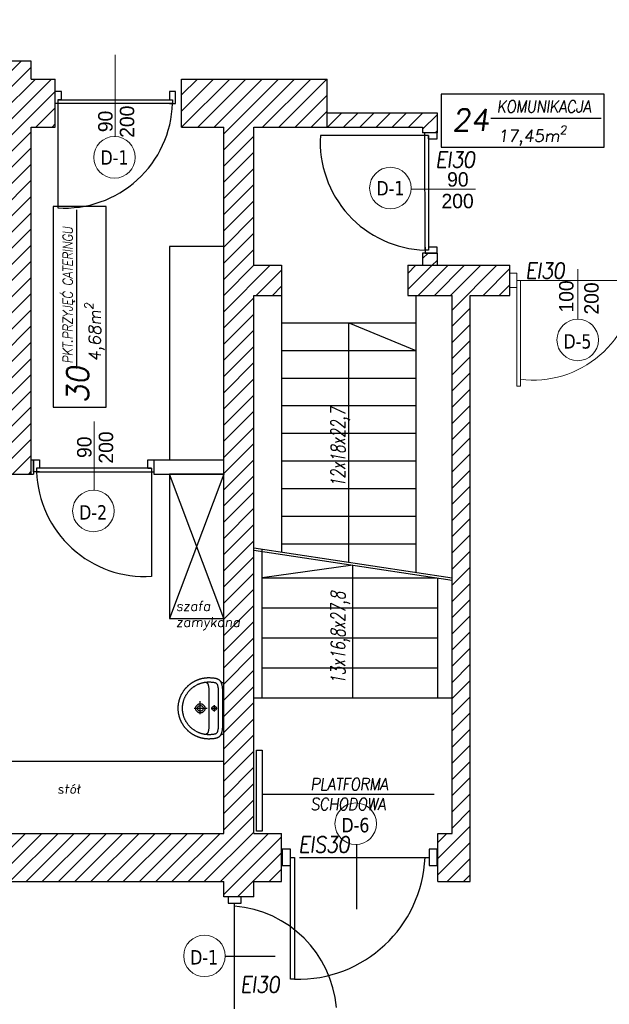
# Model space of a CAD drawing. Header units: millimetres. Extents: x -486876 to 553054, y -140324 to 834178.
# Tile 118 of 155: x 1721 to 6624, y 69411 to 77606. Entities that reach past the tile are written whole.
import ezdxf
from ezdxf.enums import TextEntityAlignment as Align

# ---------------------------------------------------------------- set-up
doc = ezdxf.new("R2010")
doc.units = ezdxf.units.MM
doc.linetypes.add('DASH2', pattern=[0.75, 0.5, -0.25])
for name, color, linetype, lineweight in [('_XREF', 252, 'DASH2', 13), ('XREF$0$0-ARKUSZ-OPIS', 8, 'Continuous', 18), ('XREF$0$okna', 8, 'Continuous', 20), ('XREF$0$ściana nośna', 8, 'Continuous', 30)]:
    doc.layers.add(name, color=color, linetype=linetype, lineweight=lineweight)
for name, color, linetype in [('XREF$0$A-ARM', 8, 'Continuous'), ('XREF$0$ArchiCAD', 8, 'Continuous'), ('XREF$0$DRZWI', 8, 'Continuous'), ('XREF$0$MEBLE', 8, 'Continuous'), ('XREF$0$nowe ściany', 8, 'Continuous'), ('XREF$0$OPIS', 8, 'Continuous'), ('XREF$0$OPISY', 8, 'Continuous'), ('XREF$0$Ppoż', 20, 'Continuous'), ('XREF$0$WIDOK', 8, 'Continuous'), ('XREF$0$WYMIARY', 9, 'Continuous'), ('XREF$0$WYPEŁNIENIA', 8, 'Continuous')]:
    doc.layers.add(name, color=color, linetype=linetype)
doc.styles.add('XREF$0$APLUS', font='arial.ttf', dxfattribs={"width": 0.6})
doc.styles.add('XREF$0$GENERATED_STYLE_1', font='txt')
doc.styles.add('XREF$0$ROMANS', font='romans.shx')
doc.styles.add('XREF$0$Simplex 0.7 Italic', font='simplex.shx', dxfattribs={"width": 0.7, "oblique": 10})
doc.styles.add('XREF$0$Standard', font='arial.ttf')
doc.styles.add('XREF$0$Verdana 0.8', font='verdana.ttf', dxfattribs={"width": 0.8})
pattern_1 = [(45, (-52999.899, 13162.694), (-6.7351921, 6.7351921), [])]

# ---------------------------------------------------------------- blocks, each defined once
blk = doc.blocks.new('XREF$0$KKP-KOLO2-B02X0201')
at = {"layer": 'XREF$0$A-ARM'}
for points in [[(-21.09, 0), (-21.12, -0.55), (-21.2, -1), (-21.34, -1.39), (-21.54, -1.76), (-21.81, -2.13), (-22.13, -2.54)], [(21.09, 0), (0, 0), (-21.09, 0)], [(22.13, -2.54), (21.81, -2.13), (21.54, -1.76), (21.34, -1.39), (21.2, -1), (21.12, -0.55), (21.09, 0)], [(25.29, -12.17), (25.29, -12.54), (25.28, -12.9), (25.27, -13.27), (25.25, -13.64), (25.22, -14), (25.19, -14.37), (25.16, -14.73), (25.12, -15.09), (25.08, -15.45), (25.03, -15.81), (24.97, -16.16), (24.91, -16.52), (24.85, -16.87), (24.78, -17.22), (24.71, -17.57), (24.63, -17.92), (24.55, -18.26), (24.46, -18.61), (24.37, -18.95), (24.27, -19.29), (24.17, -19.63), (24.06, -19.96), (23.95, -20.3), (23.83, -20.63), (23.71, -20.96), (23.59, -21.29), (23.46, -21.61), (23.33, -21.94), (23.19, -22.26), (23.05, -22.58), (22.9, -22.89), (22.75, -23.21), (22.6, -23.52), (22.44, -23.83), (22.27, -24.14), (22.11, -24.44), (21.94, -24.74), (21.76, -25.04), (21.58, -25.34), (21.4, -25.63), (21.21, -25.92), (21.02, -26.21), (20.83, -26.5), (20.63, -26.78), (20.43, -27.06), (20.22, -27.34), (20.01, -27.62), (19.8, -27.89), (19.58, -28.16), (19.36, -28.42), (19.14, -28.68), (18.91, -28.94), (18.68, -29.2), (18.45, -29.45), (18.21, -29.7), (17.97, -29.95), (17.73, -30.2), (17.48, -30.44), (17.23, -30.67), (16.98, -30.91), (16.72, -31.14), (16.46, -31.36), (16.2, -31.59), (15.93, -31.81), (15.66, -32.02), (15.39, -32.24), (15.12, -32.45), (14.84, -32.65), (14.56, -32.85), (14.28, -33.05), (13.99, -33.25), (13.7, -33.44), (13.41, -33.62), (13.12, -33.81), (12.82, -33.98), (12.52, -34.16), (12.22, -34.33), (11.91, -34.5), (11.61, -34.66), (11.3, -34.82), (10.98, -34.97), (10.67, -35.12), (10.35, -35.27), (10.03, -35.41), (9.71, -35.55), (9.39, -35.68), (9.06, -35.81), (8.74, -35.94), (8.41, -36.06), (8.07, -36.17), (7.74, -36.28), (7.4, -36.39), (7.06, -36.49), (6.72, -36.59), (6.38, -36.68), (6.04, -36.77), (5.69, -36.85), (5.35, -36.93), (5, -37), (4.65, -37.07), (4.29, -37.14), (3.94, -37.2), (3.58, -37.25), (3.23, -37.3), (2.87, -37.34), (2.51, -37.38), (2.14, -37.42), (1.78, -37.45), (1.42, -37.47), (1.05, -37.49), (0.68, -37.5), (0.31, -37.51), (-0.06, -37.51), (-0.06, -37.51), (-0.43, -37.51), (-0.8, -37.5), (-1.16, -37.49), (-1.53, -37.47), (-1.89, -37.45), (-2.26, -37.42), (-2.62, -37.38), (-2.98, -37.34), (-3.34, -37.3), (-3.7, -37.25), (-4.05, -37.2), (-4.41, -37.14), (-4.76, -37.07), (-5.11, -37), (-5.46, -36.93), (-5.81, -36.85), (-6.15, -36.77), (-6.5, -36.68), (-6.84, -36.59), (-7.18, -36.49), (-7.52, -36.39), (-7.85, -36.28), (-8.19, -36.17), (-8.52, -36.06), (-8.85, -35.94), (-9.18, -35.81), (-9.5, -35.68), (-9.83, -35.55), (-10.15, -35.41), (-10.47, -35.27), (-10.78, -35.12), (-11.1, -34.97), (-11.41, -34.82), (-11.72, -34.66), (-12.03, -34.5), (-12.33, -34.33), (-12.63, -34.16), (-12.93, -33.98), (-13.23, -33.81), (-13.52, -33.62), (-13.81, -33.44), (-14.1, -33.25), (-14.39, -33.05), (-14.67, -32.85), (-14.95, -32.65), (-15.23, -32.45), (-15.51, -32.24), (-15.78, -32.02), (-16.05, -31.81), (-16.31, -31.59), (-16.58, -31.36), (-16.84, -31.14), (-17.09, -30.91), (-17.35, -30.67), (-17.6, -30.44), (-17.84, -30.2), (-18.09, -29.95), (-18.33, -29.7), (-18.56, -29.45), (-18.8, -29.2), (-19.03, -28.94), (-19.25, -28.68), (-19.48, -28.42), (-19.7, -28.16), (-19.91, -27.89), (-20.13, -27.62), (-20.34, -27.34), (-20.54, -27.06), (-20.74, -26.78), (-20.94, -26.5), (-21.14, -26.21), (-21.33, -25.92), (-21.51, -25.63), (-21.7, -25.34), (-21.88, -25.04), (-22.05, -24.74), (-22.22, -24.44), (-22.39, -24.14), (-22.55, -23.83), (-22.71, -23.52), (-22.86, -23.21), (-23.01, -22.89), (-23.16, -22.58), (-23.3, -22.26), (-23.44, -21.94), (-23.57, -21.61), (-23.7, -21.29), (-23.83, -20.96), (-23.95, -20.63), (-24.06, -20.3), (-24.17, -19.96), (-24.28, -19.63), (-24.38, -19.29), (-24.48, -18.95), (-24.57, -18.61), (-24.66, -18.26), (-24.74, -17.92), (-24.82, -17.57), (-24.9, -17.22), (-24.96, -16.87), (-25.03, -16.52), (-25.09, -16.16), (-25.14, -15.81), (-25.19, -15.45), (-25.23, -15.09), (-25.27, -14.73), (-25.31, -14.37), (-25.34, -14), (-25.36, -13.64), (-25.38, -13.27), (-25.39, -12.9), (-25.4, -12.54), (-25.4, -12.17), (-25.4, -12.17), (-25.4, -11.8), (-25.38, -11.35), (-25.36, -10.84), (-25.33, -10.31), (-25.3, -9.77), (-25.27, -9.28), (-25.23, -8.85), (-25.19, -8.52), (-25.13, -8.07), (-25.06, -7.64), (-24.99, -7.22), (-24.91, -6.82), (-24.82, -6.44), (-24.73, -6.07), (-24.62, -5.72), (-24.51, -5.38), (-24.38, -5.06), (-24.24, -4.76), (-24.09, -4.47), (-23.93, -4.19), (-23.75, -3.93), (-23.55, -3.68), (-23.34, -3.44), (-23.11, -3.22), (-22.87, -3.01), (-22.6, -2.81), (-22.31, -2.63), (-22, -2.45), (-21.67, -2.29), (-21.32, -2.14), (-20.94, -1.99), (-20.54, -1.86), (-20.11, -1.74), (-19.66, -1.63), (-19.17, -1.53), (-19.17, -1.53), (-18.8, -1.45), (-18.41, -1.38), (-18.01, -1.32), (-17.59, -1.25), (-17.17, -1.2), (-16.73, -1.15), (-16.28, -1.1), (-15.82, -1.06), (-15.35, -1.04), (-14.87, -1.02), (-14.38, -1.01), (-0.06, -1.01), (14.27, -1.01), (14.76, -1.02), (15.23, -1.04), (15.7, -1.06), (16.16, -1.1), (16.61, -1.15), (17.05, -1.2), (17.48, -1.25), (17.9, -1.32), (18.3, -1.38), (18.69, -1.45), (19.06, -1.53), (19.54, -1.63), (20, -1.74), (20.43, -1.86), (20.83, -1.99), (21.21, -2.14), (21.56, -2.29), (21.89, -2.45), (22.2, -2.63), (22.48, -2.81), (22.75, -3.01), (23, -3.22), (23.23, -3.44), (23.44, -3.68), (23.63, -3.93), (23.81, -4.19), (23.98, -4.47), (24.13, -4.76), (24.27, -5.06), (24.39, -5.38), (24.51, -5.72), (24.61, -6.07), (24.71, -6.44), (24.79, -6.82), (24.88, -7.22), (24.95, -7.64), (25.02, -8.07), (25.08, -8.52), (25.12, -8.85), (25.15, -9.28), (25.19, -9.77), (25.22, -10.31), (25.24, -10.84), (25.27, -11.35), (25.28, -11.8), (25.29, -12.17)], [(-0.05, -33.94), (-0.61, -33.93), (-1.16, -33.92), (-1.72, -33.89), (-2.28, -33.85), (-2.7, -33.79), (-3.12, -33.73), (-3.53, -33.66), (-3.94, -33.59), (-4.34, -33.51), (-4.74, -33.42), (-5.14, -33.33), (-5.53, -33.23), (-5.93, -33.13), (-6.33, -33.02), (-6.73, -32.9), (-7.13, -32.77), (-7.53, -32.64), (-7.96, -32.47), (-8.38, -32.29), (-8.79, -32.11), (-9.2, -31.92), (-9.61, -31.73), (-10.02, -31.53), (-10.42, -31.33), (-10.8, -31.11), (-11.16, -30.89), (-11.52, -30.66), (-11.87, -30.43), (-12.22, -30.2), (-12.56, -29.97), (-12.89, -29.72), (-13.22, -29.48), (-13.55, -29.23), (-13.87, -28.97), (-14.19, -28.7), (-14.51, -28.43), (-14.82, -28.15), (-15.14, -27.86), (-15.45, -27.56), (-15.76, -27.24), (-16.06, -26.91), (-16.35, -26.58), (-16.63, -26.25), (-16.91, -25.92), (-17.17, -25.58), (-17.44, -25.24), (-17.7, -24.9), (-17.95, -24.55), (-18.2, -24.19), (-18.45, -23.82), (-18.69, -23.45), (-19.7, -21.59), (-19.87, -21.21), (-20.04, -20.83), (-20.19, -20.44), (-20.34, -20.06), (-20.49, -19.67), (-20.62, -19.28), (-20.75, -18.9), (-20.88, -18.51), (-20.99, -18.12), (-21.1, -17.73), (-21.2, -17.34), (-21.3, -16.94), (-21.38, -16.55), (-21.46, -16.15), (-21.54, -15.75), (-21.6, -15.36), (-21.66, -14.95), (-21.71, -14.55), (-21.75, -14.15), (-21.78, -13.74), (-21.81, -13.33), (-21.83, -12.92), (-21.84, -12.51), (-21.84, -12.09), (-21.84, -11.68), (-21.82, -11.26), (-21.81, -10.84), (-21.78, -10.42), (-21.76, -10), (-21.73, -9.57), (-21.69, -9.16), (-21.64, -8.74), (-21.58, -8.32), (-21.51, -7.91), (-21.43, -7.49), (-21.32, -7.09), (-21.2, -6.68), (-21.06, -6.4), (-20.88, -6.14), (-20.65, -5.9), (-20.38, -5.69), (-20.07, -5.5), (-19.73, -5.34), (-19.37, -5.2), (-18.99, -5.07), (-18.59, -4.96), (-18.17, -4.87), (-17.75, -4.8), (-17.33, -4.73), (-16.9, -4.68), (-16.49, -4.64), (-16.08, -4.61), (-15.69, -4.59), (-15.32, -4.58), (-14.98, -4.57), (-14.66, -4.56), (-14.38, -4.56), (-0.05, -4.56), (14.27, -4.56), (14.55, -4.56), (14.87, -4.57), (15.21, -4.58), (15.58, -4.59), (15.97, -4.61), (16.38, -4.64), (16.8, -4.68), (17.22, -4.73), (17.64, -4.8), (18.07, -4.87), (18.48, -4.96), (18.88, -5.07), (19.26, -5.2), (19.63, -5.34), (19.96, -5.5), (20.27, -5.69), (20.54, -5.9), (20.77, -6.14), (20.96, -6.4), (21.09, -6.68), (21.22, -7.09), (21.32, -7.49), (21.41, -7.91), (21.48, -8.32), (21.54, -8.74), (21.58, -9.16), (21.62, -9.57), (21.65, -10), (21.68, -10.42), (21.7, -10.84), (21.72, -11.26), (21.73, -11.68), (21.74, -12.09), (21.73, -12.51), (21.72, -12.92), (21.7, -13.33), (21.68, -13.74), (21.64, -14.15), (21.6, -14.55), (21.55, -14.95), (21.49, -15.36), (21.43, -15.75), (21.36, -16.15), (21.28, -16.55), (21.19, -16.94), (21.1, -17.34), (20.99, -17.73), (20.89, -18.12), (20.77, -18.51), (20.65, -18.9), (20.52, -19.28), (20.38, -19.67), (20.24, -20.06), (20.09, -20.44), (19.93, -20.83), (19.76, -21.21), (19.59, -21.59), (19.59, -21.59), (18.58, -23.45), (18.34, -23.82), (18.09, -24.19), (17.84, -24.55), (17.59, -24.9), (17.33, -25.24), (17.07, -25.58), (16.8, -25.92), (16.52, -26.25), (16.24, -26.58), (15.95, -26.91), (15.65, -27.24), (15.35, -27.56), (15.03, -27.86), (14.72, -28.15), (14.4, -28.43), (14.08, -28.7), (13.76, -28.97), (13.44, -29.23), (13.11, -29.48), (12.78, -29.72), (12.45, -29.97), (12.11, -30.2), (11.76, -30.43), (11.41, -30.66), (11.06, -30.89), (10.69, -31.11), (10.32, -31.33), (9.91, -31.53), (9.5, -31.73), (9.09, -31.92), (8.68, -32.11), (8.27, -32.29), (7.85, -32.47), (7.43, -32.64), (7.43, -32.64), (7.02, -32.77), (6.62, -32.9), (6.22, -33.02), (5.82, -33.13), (5.43, -33.23), (5.03, -33.33), (4.63, -33.42), (4.23, -33.51), (3.83, -33.59), (3.42, -33.66), (3.01, -33.73), (2.6, -33.79), (2.17, -33.85), (1.61, -33.89), (1.06, -33.92), (0.5, -33.93), (-0.05, -33.94)], [(-2.61, -7.95), (2.52, -7.95)], [(-0.04, -6.08), (0.43, -6.14), (0.85, -6.32), (1.21, -6.6), (1.49, -6.96), (1.67, -7.38), (1.73, -7.86), (1.67, -8.33), (1.49, -8.75), (1.21, -9.11), (0.85, -9.39), (0.43, -9.57), (-0.04, -9.63), (-0.51, -9.57), (-0.94, -9.39), (-1.3, -9.11), (-1.58, -8.75), (-1.75, -8.33), (-1.82, -7.86), (-1.75, -7.38), (-1.58, -6.96), (-1.3, -6.6), (-0.94, -6.32), (-0.51, -6.14), (-0.04, -6.08)], [(-0.05, -10.45), (-0.05, -5.48)], [(-21.62, -15.21), (-21.58, -14.99), (-21.53, -14.78), (-21.48, -14.58), (-21.41, -14.39), (-21.33, -14.21), (-21.24, -14.04), (-21.14, -13.87), (-21.02, -13.72), (-20.88, -13.57), (-20.72, -13.43), (-20.55, -13.3), (-20.35, -13.18), (-20.14, -13.06), (-19.9, -12.95), (-19.63, -12.85), (-19.34, -12.76), (-19.02, -12.67), (-18.67, -12.6), (-18.29, -12.53), (-17.88, -12.46), (-17.43, -12.4), (-16.96, -12.35), (-16.44, -12.31), (-15.89, -12.27), (-15.3, -12.24), (-14.67, -12.21), (-14, -12.19), (-13.28, -12.18), (-12.52, -12.17), (-11.72, -12.17)], [(-11.72, -12.17), (-0.06, -12.17), (11.6, -12.17)], [(-0.06, -15.43), (0.33, -15.45), (0.71, -15.51), (1.07, -15.6), (1.42, -15.73), (1.75, -15.89), (2.06, -16.08), (2.36, -16.3), (2.63, -16.55), (2.87, -16.82), (3.09, -17.11), (3.28, -17.43), (3.44, -17.76), (3.57, -18.11), (3.66, -18.47), (3.72, -18.85), (3.74, -19.24), (3.72, -19.62), (3.66, -20), (3.57, -20.36), (3.44, -20.71), (3.28, -21.05), (3.09, -21.36), (2.87, -21.65), (2.63, -21.92), (2.36, -22.17), (2.06, -22.39), (1.75, -22.58), (1.42, -22.74), (1.07, -22.87), (0.71, -22.96), (0.33, -23.02), (-0.06, -23.04), (-0.45, -23.02), (-0.82, -22.96), (-1.19, -22.87), (-1.54, -22.74), (-1.87, -22.58), (-2.18, -22.39), (-2.48, -22.17), (-2.75, -21.92), (-2.99, -21.65), (-3.21, -21.36), (-3.4, -21.05), (-3.56, -20.71), (-3.69, -20.36), (-3.78, -20), (-3.84, -19.62), (-3.86, -19.24), (-3.84, -18.85), (-3.78, -18.47), (-3.69, -18.11), (-3.56, -17.76), (-3.4, -17.43), (-3.21, -17.11), (-2.99, -16.82), (-2.75, -16.55), (-2.48, -16.3), (-2.18, -16.08), (-1.87, -15.89), (-1.54, -15.73), (-1.19, -15.6), (-0.82, -15.51), (-0.45, -15.45), (-0.06, -15.43)], [(-0.06, -24.21), (-0.06, -13.57)], [(11.6, -12.17), (12.41, -12.17), (13.17, -12.18), (13.88, -12.19), (14.55, -12.21), (15.18, -12.24), (15.78, -12.27), (16.33, -12.31), (16.84, -12.35), (17.32, -12.4), (17.77, -12.46), (18.18, -12.53), (18.56, -12.6), (18.9, -12.67), (19.22, -12.76), (19.52, -12.85), (19.78, -12.95), (20.02, -13.06), (20.24, -13.18), (20.44, -13.3), (20.61, -13.43), (20.76, -13.57), (20.9, -13.72), (21.02, -13.87), (21.13, -14.04), (21.22, -14.21), (21.3, -14.39), (21.36, -14.58), (21.42, -14.78), (21.47, -14.99), (21.51, -15.21)], [(4.89, -19.26), (-5.94, -19.26)], [(-0.06, -16.9), (0.36, -16.94), (0.75, -17.05), (1.12, -17.22), (1.44, -17.45), (1.72, -17.73), (1.95, -18.06), (2.13, -18.42), (2.23, -18.82), (2.27, -19.24), (2.23, -19.65), (2.13, -20.05), (1.95, -20.41), (1.72, -20.74), (1.44, -21.02), (1.12, -21.25), (0.75, -21.42), (0.36, -21.53), (-0.06, -21.57), (-0.48, -21.53), (-0.87, -21.42), (-1.23, -21.25), (-1.56, -21.02), (-1.84, -20.74), (-2.07, -20.41), (-2.24, -20.05), (-2.35, -19.65), (-2.39, -19.24), (-2.35, -18.82), (-2.24, -18.42), (-2.07, -18.06), (-1.84, -17.73), (-1.56, -17.45), (-1.23, -17.22), (-0.87, -17.05), (-0.48, -16.94), (-0.06, -16.9)]]:
    blk.add_lwpolyline(points, dxfattribs=at)
blk = doc.blocks.new('XREF')
at = {"layer": 'XREF$0$WYPEŁNIENIA'}
h = blk.add_hatch(dxfattribs=at)
h.set_pattern_fill('ANSI31', color=256, scale=3)
h.set_pattern_definition(pattern_1)
h.paths.add_polyline_path([(3556.78, 10801.78), (3507.62, 10801.78), (3507.62, 10786.78), (3556.78, 10786.78)])
h.paths.add_polyline_path([(3580.36, 10801.78), (3556.78, 10801.78), (3556.78, 10786.78), (3580.36, 10786.78)])
h.paths.add_polyline_path([(3900.02, 10651.78), (3796.56, 10651.78), (3796.56, 10666.78), (3766.56, 10666.78), (3766.56, 10651.78), (3724.56, 10651.78), (3724.56, 10611.78), (3766.56, 10611.78), (3766.56, 10496.78), (3709.56, 10496.78), (3709.56, 10471.78), (3766.56, 10471.78), (3766.56, 10606.94), (3796.56, 10606.94), (3796.56, 10466.78), (3796.56, 10476.78), (3796.56, 10476.78), (3796.56, 10611.78), (3900.02, 10611.78)])
h.paths.add_polyline_path([(3599.56, 10496.78), (3514.68, 10496.78), (3514.68, 10471.78), (3551.56, 10471.78), (3551.56, 10024.04), (3539.56, 10024.04), (3539.56, 9984.04), (3566.56, 9984.04), (3566.56, 10471.78), (3599.56, 10471.78)])
h.paths.add_polyline_path([(4136.56, 9911.78), (4126.56, 9911.78), (4126.56, 9971.94), (4126.56, 10361.95), (4096.56, 10361.95), (4096.56, 10346.78), (4096.56, 10131.78), (3896.56, 10131.78), (3896.56, 10170.11), (3796.56, 10170.11), (3796.56, 10176.78), (3766.56, 10176.78), (3766.56, 10058.38), (3796.56, 10058.38), (3796.56, 10096.78), (3886.56, 10096.78), (3886.56, 10106.78), (4096.56, 10106.78), (4096.56, 9971.94), (4096.56, 9911.78), (3771.56, 9911.78), (3771.56, 9779.12), (3796.56, 9779.12), (3796.56, 9816.78), (3886.56, 9816.78), (3886.56, 9881.78), (4016.56, 9881.78), (4016.56, 9851.78), (4061.56, 9851.78), (4061.56, 9881.78), (4136.56, 9881.78)])
h.paths.add_polyline_path([(3817.24, 9855.2), (3831.24, 9855.2), (3831.24, 9841.2), (3817.24, 9841.2)], flags=16)
h.paths.add_polyline_path([(3840.64, 9855.2), (3854.64, 9855.2), (3854.64, 9841.2), (3840.64, 9841.2)], flags=16)
h.paths.add_polyline_path([(3817.24, 10127.11), (3817.24, 10141.11), (3831.24, 10141.11), (3831.24, 10127.11)], flags=16)
edge = h.paths.add_edge_path(flags=0)
edge.add_arc((3824.24, 10134.11), 7, 0, 360)
h.paths.add_polyline_path([(3840.64, 10127.11), (3840.64, 10141.11), (3854.64, 10141.11), (3854.64, 10127.11)], flags=16)
h.paths.add_polyline_path([(3817.24, 10147.81), (3817.24, 10161.81), (3831.24, 10161.81), (3831.24, 10147.81)], flags=16)
h.paths.add_polyline_path([(3840.64, 10147.81), (3840.64, 10161.81), (3854.64, 10161.81), (3854.64, 10147.81)], flags=16)
h.paths.add_polyline_path([(3802.73, 10317.13), (3796.56, 10317.13), (3796.56, 10305.13), (3803.04, 10305.13)], flags=17)
h.paths.add_polyline_path([(3802.12, 10317.13), (3800.7, 10317.13), (3802.73, 10305.13), (3802.73, 10315.74)], flags=16)
h = blk.add_hatch(dxfattribs=at)
h.set_pattern_fill('ANSI31', color=256, scale=3)
h.set_pattern_definition(pattern_1)
h.paths.add_polyline_path([(2558.56, 10304.91), (2546.56, 10304.91), (2546.56, 10206.27), (2556.56, 10206.27), (2558.56, 10206.27)])
h.paths.add_polyline_path([(2558.56, 10106.27), (2546.56, 10106.27), (2546.56, 10024.04), (2558.56, 10024.04)])
h.paths.add_polyline_path([(2161.56, 9779.12), (2121.56, 9779.12), (2121.56, 9694.37), (2161.56, 9694.37)])
h.paths.add_polyline_path([(2161.56, 9424.37), (2121.56, 9424.37), (2121.56, 9247.17), (1876.56, 9247.17), (1846.56, 9247.17), (1846.56, 9224.37), (2134.58, 9224.37), (2134.58, 9090.15), (2519.93, 9090.15), (2519.93, 9115.15), (2161.56, 9115.15)])
h.paths.add_polyline_path([(1876.56, 9441.47), (1846.56, 9441.47), (1846.56, 9404.47), (1876.56, 9404.47)])
h.paths.add_polyline_path([(1876.56, 9715.37), (1846.56, 9715.37), (1846.56, 9678.37), (1876.56, 9678.37)])
h.paths.add_polyline_path([(2699.1, 9115.15), (2648.93, 9115.15), (2648.93, 9090.15), (2699.1, 9090.15)])
h.paths.add_polyline_path([(2878.28, 9115.15), (2833.43, 9115.15), (2833.43, 9090.15), (2878.28, 9090.15)])
h.paths.add_polyline_path([(3386.56, 9321.43), (3541.76, 9319.38), (3541.76, 9339.38), (3386.56, 9341.43), (3386.56, 9472.15), (3361.56, 9472.15), (3361.56, 9115.15), (3007.28, 9115.15), (3007.28, 9090.15), (3386.56, 9090.15)])
h.paths.add_polyline_path([(3386.56, 9779.12), (3361.56, 9779.12), (3361.56, 9622.15), (3386.56, 9622.15)])
h.paths.add_polyline_path([(3386.56, 9871.31), (3361.56, 9871.31), (3361.56, 9779.12), (3386.56, 9779.12)])
h.paths.add_polyline_path([(3409.56, 10024.04), (3386.56, 10024.04), (3386.56, 10471.78), (3409.68, 10471.78), (3409.68, 10496.78), (3386.56, 10496.78), (3386.56, 10611.78), (3447.56, 10611.78), (3447.56, 10651.78), (3326.56, 10651.78), (3326.56, 10611.78), (3361.56, 10611.78), (3361.56, 10024.04), (3167, 10024.04), (3167, 9984.04), (3361.56, 9984.04), (3361.56, 9971.31), (3386.56, 9971.31), (3386.56, 9984.04), (3409.56, 9984.04)])
h.paths.add_polyline_path([(3221.56, 10651.78), (3201.56, 10651.78), (3201.56, 10666.78), (3176.56, 10666.78), (3176.56, 10322.95), (3201.56, 10322.95), (3201.56, 10611.78), (3221.56, 10611.78)])
h.paths.add_polyline_path([(2666.56, 10481.33), (2666.56, 10497.95), (2646.56, 10497.95), (2646.56, 10392.95), (2666.56, 10392.95)])
h.paths.add_polyline_path([(2833.43, 10649.37), (2666.56, 10649.37), (2666.56, 10637.37), (2833.43, 10637.37)])
h.paths.add_polyline_path([(2896.56, 10649.37), (2833.56, 10649.37), (2833.56, 10589.37), (2896.56, 10589.37)])
h.paths.add_polyline_path([(2896.56, 10649.37), (2884.56, 10649.37)])
h.paths.add_polyline_path([(3055.46, 10649.37), (2896.56, 10649.37), (2896.56, 10637.37), (3055.46, 10637.37)])
h.paths.add_polyline_path([(3033.87, 10637.37), (3021.87, 10637.37), (3021.87, 10496.71), (3033.87, 10496.71)])
h.paths.add_polyline_path([(3176.56, 10649.37), (3155.46, 10649.37), (3155.46, 10637.37), (3176.56, 10637.37)])
h.paths.add_polyline_path([(2806.56, 10316.91), (2666.56, 10316.91), (2666.56, 10304.91), (2794.56, 10304.91), (2794.56, 10223.94), (2806.56, 10223.94)])
h = blk.add_hatch(dxfattribs=at)
h.set_pattern_fill('ANSI31', color=256, scale=3)
h.set_pattern_definition(pattern_1)
h.paths.add_polyline_path([(3539, 10506.94), (3527, 10506.94), (3527, 10496.78), (3539, 10496.78)])
h.paths.add_polyline_path([(3539, 10623.78), (3507.62, 10623.78), (3507.62, 10611.78), (3527, 10611.78), (3527, 10606.94), (3539, 10606.94)])
h.paths.add_polyline_path([(3507.62, 10623.78), (3465.86, 10623.78), (3465.86, 10611.78), (3507.62, 10611.78)])
h.paths.add_polyline_path([(3465.86, 10623.78), (3447.56, 10623.78), (3447.56, 10611.78), (3465.86, 10611.78)])
at = {"layer": 'XREF$0$DRZWI'}
for p, q in [((3472.06, 10014.81), (3472.06, 9961)), ((3424.7, 10004.04), (3532.44, 10004.04)), ((3519.41, 10004.04), (3532.44, 10004.04)), ((3370.67, 9877.93), (3370.67, 9966.01)), ((3370.67, 9963.37), (3370.67, 9966.01)), ((3362.86, 9921.97), (3404.36, 9921.97))]:
    blk.add_line(p, q, dxfattribs=at)
for points in [[(3226.56, 10634.58), (3226.56, 10641.58), (3221.56, 10641.58)], [(3316.56, 10641.58), (3316.56, 10634.66)], [(3316.56, 10631.58), (3321.56, 10631.58), (3321.56, 10641.58), (3316.56, 10641.58)], [(3223.56, 10634.58), (3319.06, 10634.58), (3319.06, 10631.58), (3319.06, 10631.58), (3221.56, 10631.49)], [(3226.56, 10634.58), (3223.56, 10634.58), (3223.56, 10544.58), (3223.56, 10544.58)], [(3532, 10601.94), (3532, 10604.94), (3442, 10604.94), (3442, 10604.94)], [(3532, 10604.94), (3532, 10509.44), (3529, 10509.44), (3529, 10509.44), (3528.92, 10606.94)], [(3532, 10601.94), (3539, 10601.94), (3539, 10606.94)], [(3529, 10511.94), (3529, 10506.94), (3539, 10506.94), (3539, 10511.94)], [(3539, 10511.94), (3532.08, 10511.94)], [(3208.52, 10324.95), (3203.52, 10324.95), (3203.52, 10334.95), (3208.52, 10334.95)], [(3208.52, 10334.95), (3208.52, 10328.04)], [(3298.52, 10327.95), (3298.52, 10334.95), (3303.52, 10334.95)], [(3301.52, 10327.95), (3206.02, 10327.95), (3206.02, 10324.95), (3206.02, 10324.95), (3303.52, 10324.87)], [(3298.52, 10327.95), (3301.52, 10327.95), (3301.52, 10237.95), (3301.52, 10237.95)], [(3417.07, 10004.04), (3420.46, 10004.04), (3420.46, 9902.61), (3417.07, 9902.61), (3417.07, 9997.27), (3417.07, 10010.8), (3410.31, 10010.8), (3410.31, 9997.27), (3417.07, 9997.27)]]:
    blk.add_lwpolyline(points, dxfattribs=at)
blk.add_lwpolyline([(3532.44, 9997.27), (3539.21, 9997.27), (3539.21, 10010.8), (3532.44, 10010.8)], close=True, dxfattribs=at)
at = {"layer": 'XREF$0$DRZWI', "ltscale": 0.8}
blk.add_lwpolyline([(3375.97, 9966.01), (3375.97, 9971.31), (3365.38, 9971.31), (3365.38, 9966.01)], close=True, dxfattribs=at)
at = {"layer": 'XREF$0$DRZWI'}
for centre, radius, start, end in [((3229, 10634.52), 90.11, 266.53875, 358.12796), ((3531.94, 10599.5), 90.11, 176.53875, 268.12796), ((3296.08, 10327.9), 90.11, 181.87204, 273.46125), ((3423.01, 10008.73), 106.15, 268.62211, 357.46327), ((3363.2, 9871.21), 92.46, 4.98795, 85.36464)]:
    blk.add_arc(centre, radius, start, end, dxfattribs=at)
at = {"layer": 'XREF$0$MEBLE'}
for p, q in [((3361.56, 10512.51), (3316.56, 10512.51)), ((3316.56, 10512.51), (3316.56, 10334.95)), ((3361.56, 10322.95), (3316.56, 10322.95)), ((3316.56, 10322.95), (3316.56, 10202.95)), ((3361.56, 10202.95), (3316.56, 10322.95)), ((3361.56, 10322.95), (3316.56, 10202.95)), ((3316.56, 10202.95), (3361.56, 10202.95)), ((3181.04, 10084.04), (3361.56, 10084.04))]:
    blk.add_line(p, q, dxfattribs=at)
at = {"layer": 'XREF$0$nowe ściany'}
for p, q in [((3201.56, 10666.78), (3176.56, 10666.78)), ((3447.56, 10623.78), (3539, 10623.78)), ((3539, 10623.78), (3539, 10606.94)), ((3447.56, 10611.78), (3527, 10611.78)), ((3527, 10611.78), (3527, 10606.94)), ((3539, 10606.94), (3527, 10606.94)), ((3527, 10506.94), (3527, 10496.78)), ((3539, 10506.94), (3527, 10506.94)), ((3539, 10506.94), (3539, 10496.78)), ((3201.56, 10334.95), (3203.52, 10334.95)), ((3203.52, 10334.95), (3203.52, 10322.95)), ((3303.52, 10334.95), (3361.56, 10334.95)), ((3303.52, 10334.95), (3303.52, 10322.95)), ((3176.56, 10322.95), (3201.56, 10322.95)), ((3201.56, 10322.95), (3203.52, 10322.95)), ((3303.52, 10322.95), (3361.56, 10322.95))]:
    blk.add_line(p, q, dxfattribs=at)
at = {"layer": 'XREF$0$okna'}
for p, q in [((3656.03, 10493.65), (3656.03, 10451.96)), ((3608.38, 10484.28), (3703.67, 10484.28))]:
    blk.add_line(p, q, dxfattribs=at)
for points in [[(3271.31, 10672.1), (3271.31, 10603.93)], [(3570.85, 10560.15), (3517.46, 10560.15)], [(3605.44, 10484.28), (3608.38, 10484.28), (3608.38, 10396.08), (3605.44, 10396.08), (3605.44, 10478.39), (3605.44, 10490.16), (3599.56, 10490.16), (3599.56, 10478.39), (3605.44, 10478.39)], [(3253.77, 10366.8), (3253.77, 10309.68)]]:
    blk.add_lwpolyline(points, dxfattribs=at)
for centre in [(3270.78, 10586.66), (3500.2, 10561.09), (3656.02, 10434.68), (3253.25, 10292.35), (3471.39, 10032.08), (3345.58, 9922.07)]:
    blk.add_circle(centre, 17.28, dxfattribs=at)
blk.add_arc((3618.95, 10486.01), 84.74, 262.83709, 358.8299, dxfattribs=at)
at = {"layer": 'XREF$0$OPIS'}
for p, q in [((3583.69, 10619.32), (3675.59, 10619.32)), ((3239.58, 10411.04), (3239.58, 10542.95))]:
    blk.add_line(p, q, dxfattribs=at)
for points in [[(3677.89, 10639.23), (3542.29, 10639.23), (3542.29, 10595.07), (3677.89, 10595.07)], [(3219.67, 10545.84), (3219.67, 10378.81), (3263.83, 10378.81), (3263.83, 10545.84)]]:
    blk.add_lwpolyline(points, close=True, dxfattribs=at)
at = {"layer": 'XREF$0$WIDOK'}
for p, q in [((3409.68, 10471.78), (3409.68, 10258.27)), ((3521.42, 10471.78), (3521.42, 10241.34)), ((3409.68, 10449), (3521.42, 10449)), ((3465.55, 10249.81), (3465.55, 10449)), ((3465.55, 10449), (3521.42, 10426)), ((3409.68, 10426), (3521.42, 10426)), ((3409.68, 10403), (3521.42, 10403)), ((3409.68, 10380), (3521.42, 10380)), ((3409.68, 10357), (3521.42, 10357)), ((3409.68, 10334), (3521.42, 10334)), ((3409.68, 10311), (3521.42, 10311)), ((3409.68, 10288), (3521.42, 10288)), ((3409.68, 10265), (3521.42, 10265)), ((3469.06, 10247.25), (3393.56, 10236.78)), ((3469.06, 10136.78), (3469.06, 10247.25)), ((3393.56, 10236.78), (3538.2, 10236.78)), ((3393.56, 10211.78), (3539.56, 10211.78)), ((3393.56, 10186.78), (3539.56, 10186.78)), ((3393.56, 10161.78), (3539.56, 10161.78)), ((3386.56, 10136.78), (3551.56, 10136.78))]:
    blk.add_line(p, q, dxfattribs=at)
at = {"layer": 'XREF$0$WYMIARY'}
for p, q in [((3386.56, 10261.78), (3551.56, 10236.78)), ((3386.56, 10259.75), (3551.56, 10234.75)), ((3393.56, 10136.78), (3393.56, 10260.71)), ((3539.56, 10136.78), (3539.56, 10236.57)), ((3393.49, 10056.58), (3536.71, 10056.58))]:
    blk.add_line(p, q, dxfattribs=at)
blk.add_lwpolyline([(3388.96, 10093.17), (3393.49, 10093.17), (3393.49, 10025.96), (3388.96, 10025.96)], close=True, dxfattribs=at)
at = {"layer": 'XREF$0$ściana nośna'}
for p, q in [((3201.56, 10651.78), (3201.56, 10666.78)), ((3201.56, 10651.78), (3221.56, 10651.78)), ((3221.56, 10611.78), (3221.56, 10651.78)), ((3326.56, 10651.78), (3447.56, 10651.78)), ((3326.56, 10611.78), (3326.56, 10651.78)), ((3447.56, 10611.78), (3447.56, 10651.78)), ((3201.56, 10611.78), (3221.56, 10611.78)), ((3201.56, 10322.95), (3201.56, 10611.78)), ((3326.56, 10611.78), (3361.56, 10611.78)), ((3361.56, 10024.04), (3361.56, 10611.78)), ((3386.56, 10611.78), (3447.56, 10611.78)), ((3386.56, 10496.78), (3386.56, 10611.78)), ((3386.56, 10496.78), (3409.68, 10496.78)), ((3409.68, 10496.78), (3409.68, 10471.78)), ((3514.68, 10496.78), (3599.56, 10496.78)), ((3514.68, 10496.78), (3514.68, 10471.78)), ((3599.56, 10471.78), (3599.56, 10496.78)), ((3386.56, 10471.78), (3409.68, 10471.78)), ((3386.56, 10024.04), (3386.56, 10471.78)), ((3386.56, 10471.78), (3409.68, 10471.78)), ((3514.68, 10471.78), (3551.56, 10471.78)), ((3514.68, 10471.78), (3551.56, 10471.78)), ((3551.56, 10024.04), (3551.56, 10471.78)), ((3566.56, 10471.78), (3599.56, 10471.78)), ((3566.56, 9984.04), (3566.56, 10471.78)), ((3167, 10024.04), (3361.56, 10024.04)), ((3386.56, 10024.04), (3409.56, 10024.04)), ((3409.56, 9984.04), (3409.56, 10024.04)), ((3539.56, 9984.04), (3539.56, 10024.04)), ((3539.56, 10024.04), (3551.56, 10024.04)), ((3167, 9984.04), (3361.56, 9984.04)), ((3361.56, 9971.31), (3361.56, 9984.04)), ((3386.56, 9971.31), (3386.56, 9984.04)), ((3386.56, 9984.04), (3409.56, 9984.04)), ((3539.56, 9984.04), (3566.56, 9984.04)), ((3386.56, 9971.31), (3361.56, 9971.31))]:
    blk.add_line(p, q, dxfattribs=at)
at = {"layer": 'XREF$0$A-ARM', "xscale": 1.007999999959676, "yscale": 1.007999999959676, "zscale": 1.007999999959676, "rotation": 270}
blk.add_blockref('XREF$0$KKP-KOLO2-B02X0201', (3361.56, 10128.05), dxfattribs=at)
at = {"style": 'XREF$0$APLUS'}
blk.add_attdef('165', text='', height=12.94, rotation=90, dxfattribs=at).set_placement((5850.28, 4086.91), align=Align.TOP_CENTER)
blk.add_attdef('70', text='', height=12.94, rotation=90, dxfattribs=at).set_placement((5846.74, 4087.03), align=Align.BOTTOM_CENTER)
at = {"layer": 'XREF$0$0-ARKUSZ-OPIS', "style": 'XREF$0$Simplex 0.7 Italic', "oblique": 10, "width": 0.7}
for s, p in [('12x18x22,7', (3462.68, 10312.09)), ('13x16,8x27,8', (3462.68, 10148.22))]:
    blk.add_text(s, height=12, rotation=90, dxfattribs=at).set_placement(p)
at = {"layer": 'XREF$0$ArchiCAD', "style": 'XREF$0$GENERATED_STYLE_1'}
for s, rotation, p in [('200', 90, (3290.78, 10602.92)), ('90', 90, (3272.77, 10607.61)), ('90', 0, (3547.39, 10558.69)), ('200', 0, (3542.7, 10540.68)), ('100', 90, (3656.06, 10457.51)), ('200', 90, (3676.99, 10455.83)), ('200', 90, (3273.25, 10331.77)), ('90', 90, (3255.24, 10336.46))]:
    blk.add_text(s, height=12, rotation=rotation, dxfattribs=at).set_placement(p, align=Align.BOTTOM_LEFT)
at = {"layer": 'XREF$0$DRZWI', "style": 'XREF$0$APLUS'}
for tag, height, p in [('90', 10.59, (3968.05, 17970.78)), ('90', 10.59, (4273.69, 17907.63)), ('90', 10.59, (4647.11, 17907.63)), ('90', 10.59, (4995.74, 17907.63)), ('90', 10.59, (5345.01, 17907.63)), ('90', 8.24, (3625.86, 17450.53)), ('90', 8.24, (4282.58, 17436.64)), ('90', 8.24, (4577.82, 17436.64)), ('90', 8.24, (5003.12, 17436.64)), ('90', 8.24, (5300.95, 17436.64)), ('90', 8.24, (5625.63, 17350.96)), ('110', 12.94, (3772.73, 10725.01)), ('100', 12.94, (3763.85, 10003.38)), ('90', 10.59, (3383.41, 9921.97)), ('83', 10.59, (4118.73, 4184.03))]:
    blk.add_attdef(tag, text='', height=height, dxfattribs=at).set_placement(p, align=Align.BOTTOM_CENTER)
for tag, height, p in [('200', 10.59, (3967.95, 17967.89)), ('200', 10.59, (4273.59, 17904.74)), ('200', 10.59, (4647.01, 17904.74)), ('200', 10.59, (4995.64, 17904.74)), ('200', 10.59, (5344.91, 17904.74)), ('200', 8.24, (3625.86, 17448.28)), ('200', 8.24, (4282.58, 17434.39)), ('200', 8.24, (4577.82, 17434.39)), ('200', 8.24, (5003.12, 17434.39)), ('200', 8.24, (5300.95, 17434.39)), ('200', 8.24, (5625.63, 17348.71)), ('210', 12.94, (3772.6, 10721.48)), ('200', 12.94, (3763.85, 9999.84)), ('200', 10.59, (3383.31, 9919.08)), ('178', 10.59, (4118.62, 4181.14))]:
    blk.add_attdef(tag, text='', height=height, dxfattribs=at).set_placement(p, align=Align.TOP_CENTER)
for tag, height, p in [('205', 10.59, (4204.92, 17787.31)), ('210', 10.59, (5722.65, 17787.31)), ('210', 12.94, (4044.07, 17776.19)), ('210', 12.94, (4602.86, 17776.83)), ('210', 12.94, (4951.5, 17776.83)), ('210', 12.94, (5300.98, 17776.83)), ('210', 12.94, (3579.16, 17557.04)), ('210', 12.94, (3935.88, 17557.04)), ('210', 12.94, (4219.13, 17557.04)), ('210', 12.94, (4633.7, 17557.04)), ('210', 12.94, (4958.43, 17557.04)), ('210', 12.94, (5356.84, 17557.04)), ('210', 12.94, (5615.9, 17557.04)), ('200', 11.76, (4716.1, 10187.15)), ('200', 11.76, (4936.97, 10128.95)), ('200', 11.76, (5363.02, 10117.1)), ('210', 13.53, (3475.75, 9987.9)), ('170', 11.76, (4209.38, 4035.73))]:
    blk.add_attdef(tag, text='', height=height, rotation=90, dxfattribs=at).set_placement(p, align=Align.TOP_CENTER)
for tag, height, p in [('100', 10.59, (5719.75, 17787.41)), ('100', 12.94, (4040.53, 17776.32)), ('96', 10.59, (4202.03, 17787.41)), ('100', 12.94, (4599.33, 17776.96)), ('100', 12.94, (4947.96, 17776.96)), ('100', 12.94, (5297.45, 17776.96)), ('100', 12.94, (3575.63, 17557.16)), ('100', 12.94, (3932.34, 17557.16)), ('100', 12.94, (4215.59, 17557.16)), ('100', 12.94, (4630.17, 17557.16)), ('100', 12.94, (4954.89, 17557.16)), ('100', 12.94, (5353.3, 17557.16)), ('100', 12.94, (5612.36, 17557.16)), ('90', 11.76, (4712.89, 10187.26)), ('90', 11.76, (4933.75, 10129.07)), ('90', 11.76, (5359.81, 10117.21)), ('120', 13.53, (3472.06, 9987.9)), ('90', 11.76, (4206.17, 4035.84))]:
    blk.add_attdef(tag, text='', height=height, rotation=90, dxfattribs=at).set_placement(p, align=Align.BOTTOM_CENTER)
at = {"layer": 'XREF$0$OPIS', "attachment_point": 1, "style": 'XREF$0$Standard'}
for s, insert, char_height in [('\\A1;{\\Fromans|c238;\\Q8;\\W0.9;\\T0.95;KOMUNIKACJA}', (3588.56, 10633.94), 10), ('\\A1;{\\Fromans|c238;\\Q8;24}', (3551.59, 10626.68), 18), ('\\A1;{\\Fromans|c238;\\Q8;17,45m\\H0.7x;\\S2^ ;}', (3589.48, 10613), 10), ('\\A1;{\\Fromans|c238;\\Q8;\\W0.9;\\T0.95;PLATFORMA SCHODOWA}', (3433.63, 10070.08), 10)]:
    blk.add_mtext_dynamic_manual_height_columns(s, width=79.0239, gutter_width=1, heights=[0], dxfattribs=dict(at, insert=insert, char_height=char_height))
at = {"layer": 'XREF$0$OPIS', "attachment_point": 1, "rotation": 90, "style": 'XREF$0$Standard'}
for s, width, insert, char_height in [('\\A1;{\\Fromans|c238;\\Q8;\\W0.9;\\T0.95;PKT.PRZYJĘĆ CATERINGU}', 193.4826, (3227.88, 10414.93), 8), ('\\A1;{\\Fromans|c238;\\Q8;4,68m\\H0.7x;\\S2^ ;}', 79.0239, (3245.9, 10416.82), 10), ('\\A1;{\\Fromans|c238;\\Q8;30}', 79.0239, (3231.2, 10382.17), 18)]:
    blk.add_mtext_dynamic_manual_height_columns(s, width=width, gutter_width=1, heights=[0], dxfattribs=dict(at, insert=insert, char_height=char_height))
at = {"layer": 'XREF$0$OPISY', "style": 'XREF$0$Verdana 0.8', "width": 0.8}
for s, p in [('D-1', (3270.78, 10586.49)), ('D-1', (3500.2, 10560.92)), ('D-2', (3252.99, 10291.16))]:
    blk.add_text(s, height=12, rotation=360, dxfattribs=at).set_placement(p, align=Align.MIDDLE_CENTER)
at = {"layer": 'XREF$0$Ppoż', "style": 'XREF$0$Verdana 0.8', "width": 0.8}
for s, p in [('D-5', (3655.75, 10433.49)), ('D-6', (3471.12, 10030.9)), ('D-1', (3345.32, 9920.89))]:
    blk.add_text(s, height=12, rotation=360, dxfattribs=at).set_placement(p, align=Align.MIDDLE_CENTER)
at = {"layer": 'XREF$0$Ppoż', "char_height": 13.2, "attachment_point": 1, "style": 'XREF$0$Standard'}
for s, insert in [('\\A1;{\\Fromans|c238;\\Q8;\\W0.9;\\T0.95;EI30}', (3537.72, 10591.28)), ('\\A1;{\\Fromans|c238;\\Q8;\\W0.9;\\T0.95;EI30}', (3612.37, 10498.96)), ('\\A1;{\\Fromans|c238;\\Q8;\\W0.9;\\T0.95;EIS30}', (3423.81, 10021.33)), ('\\A1;{\\Fromans|c238;\\Q8;\\W0.9;\\T0.95;EI30}', (3375.32, 9904.83))]:
    blk.add_mtext_dynamic_manual_height_columns(s, width=246.3904, gutter_width=1, heights=[0], dxfattribs=dict(at, insert=insert))
at = {"layer": 'XREF$0$WYMIARY', "char_height": 8, "width": 174.6276, "attachment_point": 1, "style": 'XREF$0$ROMANS'}
for s, insert in [('{\\Q7;szafa \\Pzamykana}', (3321.91, 10217.23)), ('{\\Q7;stół}', (3223.14, 10064.94))]:
    blk.add_mtext(s, dxfattribs=dict(at, insert=insert))

msp = doc.modelspace()

# ---------------------------------------------------------------- block references
at = {"layer": '_XREF', "xscale": 10, "yscale": 10, "zscale": 10}
msp.add_blockref('XREF', (-30198.46986, -29406.42919), dxfattribs=at)

doc.saveas('drawing.dxf')
